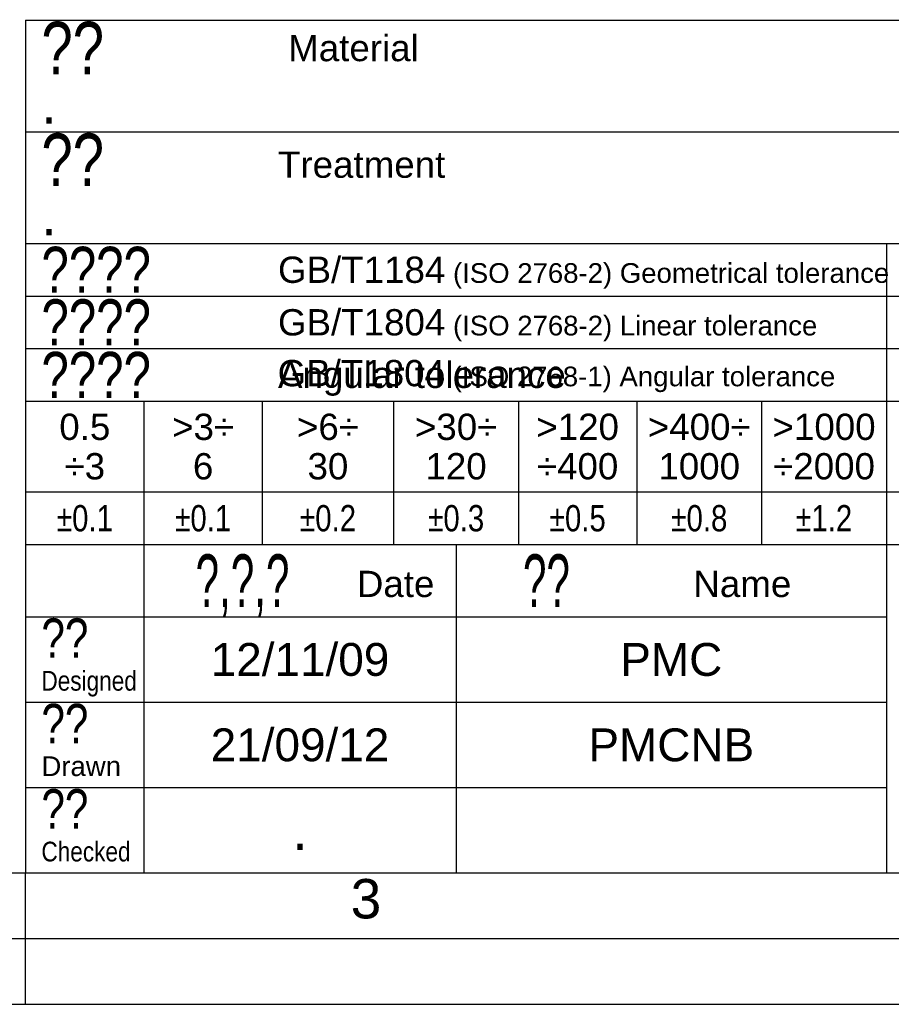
# Model space of a CAD drawing. Header units: millimetres. Extents: x 0 to 420, y 0 to 297.
# Tile 36 of 65: x 235 to 301, y 0 to 75. Entities that reach past the tile are written whole.
import ezdxf

# ---------------------------------------------------------------- set-up
doc = ezdxf.new("R2010")
doc.units = ezdxf.units.MM
doc.header["$LTSCALE"] = 23.1
doc.layers.get('0').update_dxf_attribs({"linetype": 'CONTINUOUS'})
doc.layers.add('DETAIL', color=7, linetype='CONTINUOUS')
doc.styles.add('TEXTSTYLE_1', font='gdt', dxfattribs={"width": 0.8})
doc.styles.add('TEXTSTYLE_2', font='arial.ttf')
doc.styles.add('TEXTSTYLE_3', font='arial.ttf')
doc.styles.add('TEXTSTYLE_5', font='txt', dxfattribs={"width": 0.8})
doc.styles.add('TEXTSTYLE_6', font='txt', dxfattribs={"width": 0.6})
doc.styles.add('TEXTSTYLE_8', font='arialn.ttf')
doc.styles.add('TEXTSTYLE_9', font='arialn.ttf')

msp = doc.modelspace()

# ---------------------------------------------------------------- linework, layer by layer
at = {"color": 2, "linetype": 'CONTINUOUS'}
for p, q in [((235, 74.91189), (410, 74.91189)), ((235, 74.91189), (235, 9.99989)), ((235, 66.41189), (310, 66.41189)), ((235, 57.91189), (410, 57.91189)), ((300.5, 57.91189), (300.5, 9.99989)), ((235, 53.91189), (310, 53.91189)), ((235, 49.91189), (310, 49.91189)), ((235, 45.91189), (341, 45.91189)), ((244, 45.91189), (244, 9.99989)), ((253, 45.91189), (253, 34.99989)), ((263, 45.91189), (263, 34.99989)), ((272.5, 45.91189), (272.5, 34.99989)), ((281.5, 45.91189), (281.5, 34.99989)), ((291, 45.91189), (291, 34.99989)), ((235, 38.99989), (310, 38.99989)), ((235, 34.99989), (410, 34.99989)), ((267.75, 34.99989), (267.75, 9.99989)), ((235, 29.49989), (300.5, 29.49989)), ((235, 22.99989), (300.5, 22.99989)), ((235, 16.49989), (300.5, 16.49989)), ((235, 0), (235, 10)), ((235, 9.99989), (410, 9.99989)), ((20, 5), (415, 5)), ((237.25, 0), (420, 0))]:
    msp.add_line(p, q, dxfattribs=at)
at = {"color": 7, "linetype": 'CONTINUOUS'}
for p, q in [((25, 10), (410, 10)), ((232.75, 0), (237.25, 0))]:
    msp.add_line(p, q, dxfattribs=at)

# ---------------------------------------------------------------- texts
at = {"color": 2, "linetype": 'CONTINUOUS', "attachment_point": 1, "line_spacing_factor": 0.9}
for s, insert, char_height, width, style in [('GB/T1804\\H1.5; (ISO 2768-1) Angular tolerance', (254.17258, 49.04173), 2, 42.3921933, 'TEXTSTYLE_3'), ('3', (259.729, 9.53753), 3, 2.330855, 'TEXTSTYLE_2')]:
    msp.add_mtext(s, dxfattribs=dict(at, insert=insert, char_height=char_height, width=width, style=style))
at = {"layer": 'DETAIL', "color": 2, "linetype": 'CONTINUOUS', "line_spacing_factor": 0.9}
for s, insert, char_height, width, attachment_point, style in [('??', (236.2, 74.78689), 4, 6.4, 1, 'TEXTSTYLE_5'), (' Material', (254.2, 73.78689), 2, 10.6914498, 1, 'TEXTSTYLE_3'), ('.', (236.2, 70.03689), 3, 1.1598513, 1, 'TEXTSTYLE_2'), ('??', (236.2, 66.28689), 4, 6.4, 1, 'TEXTSTYLE_5'), ('Treatment', (254.2, 64.91189), 2, 12.7137546, 1, 'TEXTSTYLE_3'), ('.', (236.2, 61.53689), 3, 1.1598513, 1, 'TEXTSTYLE_2'), ('????', (236.2, 57.66189), 3.5, 11.2, 1, 'TEXTSTYLE_5'), ('GB/T1184\\H1.5; (ISO 2768-2) Geometrical tolerance', (254.2, 56.91189), 2, 46.4572491, 1, 'TEXTSTYLE_3'), ('????', (236.2, 53.66189), 3.5, 11.2, 1, 'TEXTSTYLE_5'), ('GB/T1804\\H1.5; (ISO 2768-2) Linear tolerance', (254.2, 52.91189), 2, 40.9981413, 1, 'TEXTSTYLE_3'), ('????', (236.2, 49.66189), 3.5, 11.2, 1, 'TEXTSTYLE_5'), ('Angular tolerance ', (254.2, 48.91189), 2, 22.6542751, 1, 'TEXTSTYLE_3'), ('0.5\\P÷3', (239.5, 44.95589), 2, 3.8810409, 2, 'TEXTSTYLE_3'), ('>3÷\\P6', (248.5, 44.95589), 2, 4.7137546, 2, 'TEXTSTYLE_3'), ('>6÷\\P30', (258, 44.95589), 2, 4.7137546, 2, 'TEXTSTYLE_3'), ('>30÷\\P120', (267.75, 44.95589), 2, 6.267658, 2, 'TEXTSTYLE_3'), ('>120\\P÷400', (277, 44.95589), 2, 6.2899628, 2, 'TEXTSTYLE_3'), ('>400÷\\P1000', (286.25, 44.95589), 2, 7.8215613, 2, 'TEXTSTYLE_3'), ('>1000\\P÷2000', (295.75, 44.95589), 2, 7.8438662, 2, 'TEXTSTYLE_3'), ('{\\Fgdt;`}\\Farial.ttf;0.1', (239.5, 37.99989), 2, 6.2143742, 2, 'TEXTSTYLE_1'), ('{\\Fgdt;`}\\Farial.ttf;0.1', (248.5, 37.99989), 2, 6.2143742, 2, 'TEXTSTYLE_1'), ('{\\Fgdt;`}\\Farial.ttf;0.2', (258, 37.99989), 2, 6.2143742, 2, 'TEXTSTYLE_1'), ('{\\Fgdt;`}\\Farial.ttf;0.3', (267.75, 37.99989), 2, 6.2143742, 2, 'TEXTSTYLE_1'), ('{\\Fgdt;`}\\Farial.ttf;0.5', (277, 37.99989), 2, 6.2143742, 2, 'TEXTSTYLE_1'), ('{\\Fgdt;`}\\Farial.ttf;0.8', (286.25, 37.99989), 2, 6.2143742, 2, 'TEXTSTYLE_1'), ('{\\Fgdt;`}\\Farial.ttf;1.2', (295.75, 37.99989), 2, 6.2143742, 2, 'TEXTSTYLE_1'), ('?,?,?', (251.5, 34.24989), 4, 12, 2, 'TEXTSTYLE_6'), ('??', (274.625, 34.24989), 4, 4.8, 2, 'TEXTSTYLE_6'), ('Date', (260.2, 32.99989), 2, 5.8959108, 1, 'TEXTSTYLE_3'), ('    Name', (282.7, 32.99989), 2, 10.535316, 1, 'TEXTSTYLE_3'), ('??', (236.2, 29.37489), 3, 4.8, 1, 'TEXTSTYLE_5'), ('12/11/09', (255.875, 27.49989), 2.5, 13.5873606, 2, 'TEXTSTYLE_2'), ('PMC', (284.125, 27.49989), 2.5, 7.7416357, 2, 'TEXTSTYLE_2'), ('Designed', (236.2, 25.37489), 1.5, 7.2705224, 1, 'TEXTSTYLE_8'), ('??', (236.2, 22.87489), 3, 4.8, 1, 'TEXTSTYLE_5'), ('21/09/12', (255.875, 20.99989), 2.5, 13.5873606, 2, 'TEXTSTYLE_2'), ('PMCNB', (284.125, 20.99989), 2.5, 12.5836431, 2, 'TEXTSTYLE_2'), ('Drawn', (236.2, 18.87489), 1.5, 6.0501859, 1, 'TEXTSTYLE_3'), ('??', (236.2, 16.37489), 3, 4.8, 1, 'TEXTSTYLE_5'), ('Checked', (236.2, 12.37489), 1.5, 6.7947761, 1, 'TEXTSTYLE_9'), ('.', (255.875, 14.74989), 3, 1.1598513, 2, 'TEXTSTYLE_2')]:
    msp.add_mtext(s, dxfattribs=dict(at, insert=insert, char_height=char_height, width=width, attachment_point=attachment_point, style=style))

doc.saveas('drawing.dxf')
